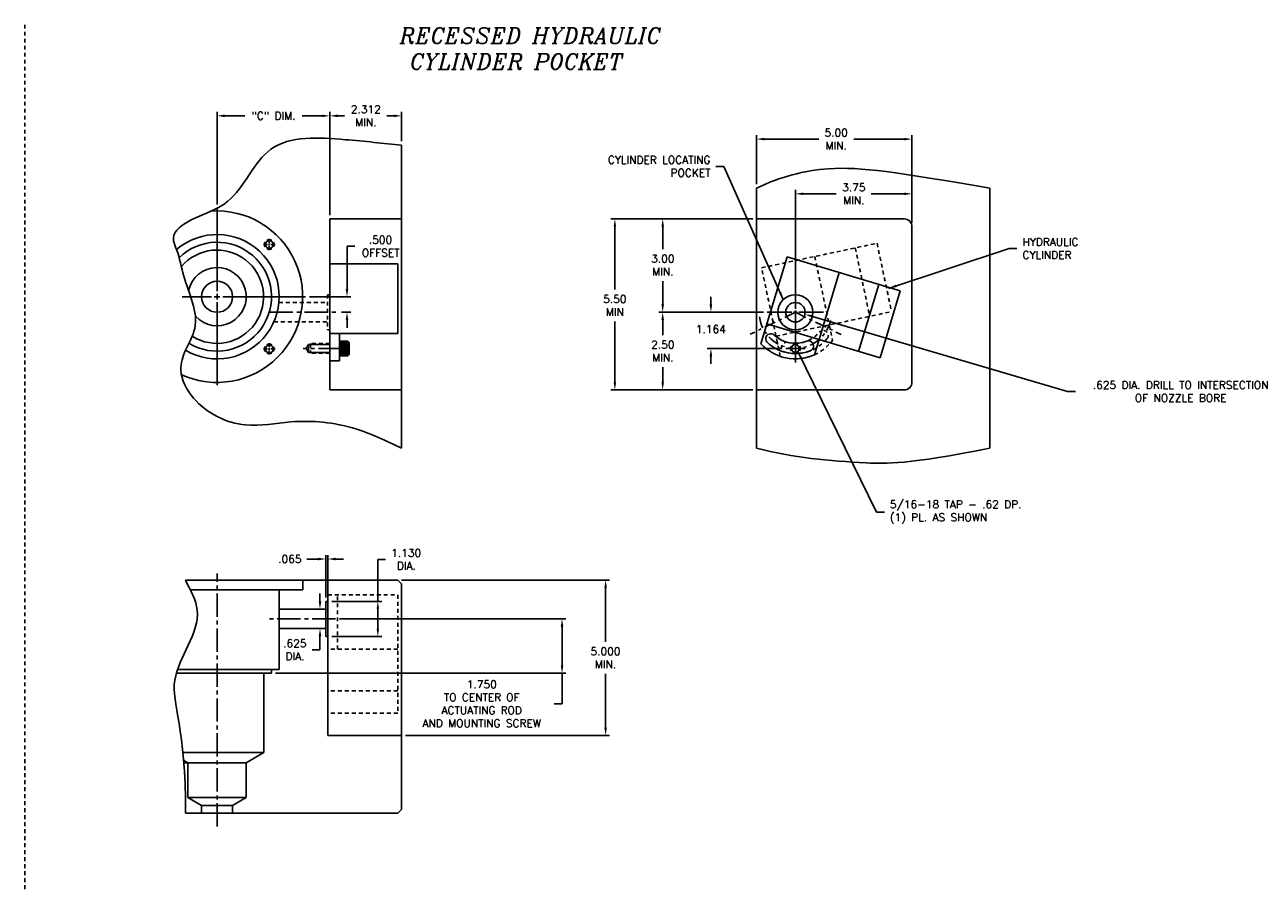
# Model space of a CAD drawing. Extents: x 78 to 191, y 63 to 102.
# Tile 4 of 4: x 151 to 191, y 68 to 96. Entities that reach past the tile are written whole.
import ezdxf

# ---------------------------------------------------------------- set-up
doc = ezdxf.new("R2010")
doc.units = 0
doc.header["$MEASUREMENT"] = 0
for name, pattern in [('CENTER2', [1.125, 0.75, -0.125, 0.125, -0.125]), ('ecw_5', [1, 0.375, -0.125, 0.0625, -0.125, 0.3125]), ('HIDDEN2', [0.1875, 0.125, -0.0625])]:
    doc.linetypes.add(name, pattern=pattern)
doc.layers.get('DEFPOINTS').update_dxf_attribs({"linetype": 'CONTINUOUS'})
for name, color, linetype in [('CYC_HIDDEN', 1, 'HIDDEN2'), ('DIMENSIONS', 4, 'CONTINUOUS'), ('DSCV_BORE_SOLID', 1, 'CONTINUOUS'), ('FASTENER_SOLID', 7, 'CONTINUOUS'), ('MA_SHAPE_HIDDEN', 6, 'HIDDEN2'), ('NP_SHAPE_SOLID', 6, 'CONTINUOUS'), ('POCKET', 4, 'CENTER2'), ('SCV200_BORE_CENTER', 22, 'CENTER2'), ('SCV200_BORE_HIDDEN', 10, 'HIDDEN2'), ('SCV200_BORE_SOLID', 1, 'CONTINUOUS'), ('SCV200_BORE_TAPS_SOLID', 1, 'CONTINUOUS'), ('SCV400_BORE_SOLID', 1, 'CONTINUOUS'), ('SCV_BORE_SOLID', 1, 'CONTINUOUS'), ('SCV_HYD_CYL_SHAPE', 3, 'CONTINUOUS'), ('TAP', 1, 'CONTINUOUS'), ('TAP_HIDDEN', 1, 'HIDDEN2')]:
    doc.layers.add(name, color=color, linetype=linetype)
doc.styles.add('ITALIC', font='italic.shx')
doc.styles.add('ROMANS', font='romans.shx')
doc.dimstyles.new('CATALOG', dxfattribs={"dimscale": 2, "dimtxt": 0.125, "dimasz": 0.125, "dimexe": 0.0625, "dimexo": 0.0625, "dimgap": 0.09, "dimtad": 0, "dimtih": 1, "dimtoh": 1, "dimdec": 3, "dimzin": 4, "dimdsep": 46, "dimtxsty": 'ROMANS', "dimcen": 0, "dimclrd": 256, "dimclre": 256, "dimclrt": 256, "dimadec": 0, "dimazin": 0, "dimtfac": 0.7, "dimtdec": 3, "dimtofl": 0, "dimtmove": 0, "dimatfit": 3, "dimfxl": 0, "dimtolj": 1, "dimtzin": 4, "dimlwd": -1, "dimlwe": -1, "dimarcsym": 0})

# ---------------------------------------------------------------- blocks, each defined once
blk = doc.blocks.new('*D16')
at = {"layer": 'DEFPOINTS', "color": 0}
for p in [(162.93, 78.313), (163.055, 73.313), (169.617, 73.313)]:
    blk.add_point(p, dxfattribs=at)
at = {"layer": 'DIMENSIONS'}
for p, q in [((163.055, 78.313), (169.742, 78.313)), ((169.617, 78.063), (169.617, 76.326)), ((169.617, 73.563), (169.617, 75.3)), ((163.18, 73.313), (169.742, 73.313))]:
    blk.add_line(p, q, dxfattribs=at)
for points in [[(169.576, 78.063), (169.659, 78.063), (169.617, 78.313)], [(169.576, 73.563), (169.659, 73.563), (169.617, 73.313)]]:
    blk.add_solid(points, dxfattribs=at)
at = {"layer": 'DIMENSIONS', "insert": (169.617, 75.813), "char_height": 0.25, "attachment_point": 5, "style": 'ROMANS'}
blk.add_mtext('\\A1;5.000 \\PMIN.', dxfattribs=at)
blk = doc.blocks.new('*D17')
at = {"layer": 'DEFPOINTS', "color": 0}
for p in [(160.93, 77.063), (168.215, 77.063), (158.868, 75.313)]:
    blk.add_point(p, dxfattribs=at)
at = {"layer": 'DIMENSIONS'}
for p, q in [((161.055, 77.063), (168.34, 77.063)), ((168.215, 76.813), (168.215, 75.563)), ((158.993, 75.313), (168.34, 75.313)), ((168.215, 75.313), (168.215, 74.333)), ((168.215, 74.333), (167.965, 74.333))]:
    blk.add_line(p, q, dxfattribs=at)
for points in [[(168.173, 76.813), (168.257, 76.813), (168.215, 77.063)], [(168.173, 75.563), (168.257, 75.563), (168.215, 75.313)]]:
    blk.add_solid(points, dxfattribs=at)
at = {"layer": 'DIMENSIONS', "insert": (165.63, 74.333), "char_height": 0.25, "attachment_point": 5, "style": 'ROMANS'}
blk.add_mtext('\\A1;1.750 \\PTO CENTER OF \\PACTUATING ROD \\PAND MOUNTING SCREW', dxfattribs=at)
blk = doc.blocks.new('*D20')
at = {"layer": 'DEFPOINTS', "color": 0}
for p in [(160.428, 77.376), (160.68, 77.376), (160.68, 76.751)]:
    blk.add_point(p, dxfattribs=at)
at = {"layer": 'DIMENSIONS'}
for p, q in [((160.428, 77.626), (160.428, 77.876)), ((160.555, 77.376), (160.303, 77.376)), ((160.555, 76.751), (160.303, 76.751)), ((160.428, 76.501), (160.428, 76.067)), ((160.428, 76.067), (160.178, 76.067))]:
    blk.add_line(p, q, dxfattribs=at)
for points in [[(160.386, 77.626), (160.469, 77.626), (160.428, 77.376)], [(160.386, 76.501), (160.469, 76.501), (160.428, 76.751)]]:
    blk.add_solid(points, dxfattribs=at)
at = {"layer": 'DIMENSIONS', "insert": (159.623, 76.067), "char_height": 0.25, "attachment_point": 5, "style": 'ROMANS'}
blk.add_mtext('\\A1;.625 \\PDIA.', dxfattribs=at)
blk = doc.blocks.new('*D21')
at = {"layer": 'DEFPOINTS', "color": 0}
for p in [(160.68, 77.628), (162.289, 77.628), (160.68, 76.498)]:
    blk.add_point(p, dxfattribs=at)
at = {"layer": 'DIMENSIONS'}
for p, q in [((162.289, 77.628), (162.289, 78.978)), ((162.289, 78.978), (162.539, 78.978)), ((160.805, 77.628), (162.414, 77.628)), ((162.289, 76.748), (162.289, 77.378)), ((160.805, 76.498), (162.414, 76.498))]:
    blk.add_line(p, q, dxfattribs=at)
for points in [[(162.248, 77.378), (162.331, 77.378), (162.289, 77.628)], [(162.248, 76.748), (162.331, 76.748), (162.289, 76.498)]]:
    blk.add_solid(points, dxfattribs=at)
at = {"layer": 'DIMENSIONS', "insert": (163.202, 78.978), "char_height": 0.25, "attachment_point": 5, "style": 'ROMANS'}
blk.add_mtext('\\A1;1.130 \\PDIA.', dxfattribs=at)
blk = doc.blocks.new('*D22')
at = {"layer": 'DEFPOINTS', "color": 0}
for p in [(160.68, 78.989), (160.615, 77.628), (160.68, 77.628)]:
    blk.add_point(p, dxfattribs=at)
at = {"layer": 'DIMENSIONS'}
for p, q in [((160.365, 78.989), (160.008, 78.989)), ((160.615, 77.753), (160.615, 79.114)), ((160.68, 77.753), (160.68, 79.114)), ((160.93, 78.989), (161.18, 78.989))]:
    blk.add_line(p, q, dxfattribs=at)
for points in [[(160.365, 79.031), (160.365, 78.947), (160.615, 78.989)], [(160.93, 79.031), (160.93, 78.947), (160.68, 78.989)]]:
    blk.add_solid(points, dxfattribs=at)
at = {"layer": 'DIMENSIONS', "insert": (159.453, 78.989), "char_height": 0.25, "attachment_point": 5, "style": 'ROMANS'}
blk.add_mtext('\\A1;.065 ', dxfattribs=at)
blk = doc.blocks.new('*D26')
at = {"layer": 'DEFPOINTS', "color": 0}
for p in [(163.055, 93.243), (163.055, 92.301), (160.743, 89.926)]:
    blk.add_point(p, dxfattribs=at)
at = {"layer": 'DIMENSIONS'}
for p, q in [((160.743, 90.051), (160.743, 93.368)), ((160.993, 93.243), (161.219, 93.243)), ((162.805, 93.243), (162.579, 93.243)), ((163.055, 92.426), (163.055, 93.368))]:
    blk.add_line(p, q, dxfattribs=at)
for points in [[(160.993, 93.285), (160.993, 93.201), (160.743, 93.243)], [(162.805, 93.285), (162.805, 93.201), (163.055, 93.243)]]:
    blk.add_solid(points, dxfattribs=at)
at = {"layer": 'DIMENSIONS', "insert": (161.899, 93.243), "char_height": 0.25, "attachment_point": 5, "style": 'ROMANS'}
blk.add_mtext('\\A1;2.312 \\PMIN.', dxfattribs=at)
blk = doc.blocks.new('*D27')
at = {"layer": 'DEFPOINTS', "color": 0}
for p in [(160.743, 93.243), (157.117, 90.27), (160.743, 89.926)]:
    blk.add_point(p, dxfattribs=at)
at = {"layer": 'DIMENSIONS'}
for p, q in [((157.117, 90.395), (157.117, 93.368)), ((157.367, 93.243), (158.006, 93.243)), ((160.493, 93.243), (159.854, 93.243)), ((160.743, 90.051), (160.743, 93.368))]:
    blk.add_line(p, q, dxfattribs=at)
for points in [[(157.367, 93.285), (157.367, 93.201), (157.117, 93.243)], [(160.493, 93.285), (160.493, 93.201), (160.743, 93.243)]]:
    blk.add_solid(points, dxfattribs=at)
at = {"layer": 'DIMENSIONS', "insert": (158.93, 93.243), "char_height": 0.25, "attachment_point": 5, "style": 'ROMANS'}
blk.add_mtext('\\A1;"C" DIM.', dxfattribs=at)
blk = doc.blocks.new('*D28')
at = {"layer": 'DEFPOINTS', "color": 0}
for p in [(159.961, 87.426), (161.297, 87.426), (160.993, 86.926)]:
    blk.add_point(p, dxfattribs=at)
at = {"layer": 'DIMENSIONS'}
for p, q in [((161.297, 87.676), (161.297, 89.047)), ((161.297, 89.047), (161.547, 89.047)), ((160.086, 87.426), (161.422, 87.426)), ((161.118, 86.926), (161.422, 86.926)), ((161.297, 86.676), (161.297, 86.426))]:
    blk.add_line(p, q, dxfattribs=at)
for points in [[(161.256, 87.676), (161.339, 87.676), (161.297, 87.426)], [(161.256, 86.676), (161.339, 86.676), (161.297, 86.926)]]:
    blk.add_solid(points, dxfattribs=at)
at = {"layer": 'DIMENSIONS', "insert": (162.376, 89.047), "char_height": 0.25, "attachment_point": 5, "style": 'ROMANS'}
blk.add_mtext('\\A1;.500 \\POFFSET', dxfattribs=at)
blk = doc.blocks.new('*D29')
at = {"layer": 'DEFPOINTS', "color": 0}
for p in [(176.028, 86.861), (179.136, 85.947)]:
    blk.add_point(p, dxfattribs=at)
at = {"layer": 'DIMENSIONS'}
for p, q in [((184.481, 84.376), (176.268, 86.791)), ((184.731, 84.376), (184.481, 84.376))]:
    blk.add_line(p, q, dxfattribs=at)
blk.add_solid([(176.28, 86.831), (176.256, 86.751), (176.028, 86.861)], dxfattribs=at)
at = {"layer": 'DIMENSIONS', "insert": (188.119, 84.376), "char_height": 0.25, "attachment_point": 5, "style": 'ROMANS'}
blk.add_mtext('\\A1;.625 DIA. DRILL TO INTERSECTION\\POF NOZZLE BORE', dxfattribs=at)
blk = doc.blocks.new('*D30')
at = {"layer": 'DEFPOINTS', "color": 0}
for p in [(173.005, 86.926), (174.818, 86.926), (175.411, 85.762)]:
    blk.add_point(p, dxfattribs=at)
at = {"layer": 'DIMENSIONS'}
for p, q in [((173.005, 87.176), (173.005, 87.426)), ((174.693, 86.926), (172.88, 86.926)), ((175.286, 85.762), (172.88, 85.762)), ((173.005, 85.512), (173.005, 85.262))]:
    blk.add_line(p, q, dxfattribs=at)
for points in [[(172.963, 87.176), (173.046, 87.176), (173.005, 86.926)], [(172.963, 85.512), (173.046, 85.512), (173.005, 85.762)]]:
    blk.add_solid(points, dxfattribs=at)
at = {"layer": 'DIMENSIONS', "insert": (173.005, 86.381), "char_height": 0.25, "attachment_point": 5, "style": 'ROMANS'}
blk.add_mtext('\\A1;1.164 ', dxfattribs=at)
blk = doc.blocks.new('*D31')
at = {"layer": 'DEFPOINTS', "color": 0}
for p in [(179.473, 92.495), (174.473, 90.918), (179.473, 89.676)]:
    blk.add_point(p, dxfattribs=at)
at = {"layer": 'DIMENSIONS'}
for p, q in [((174.473, 91.043), (174.473, 92.62)), ((174.723, 92.495), (176.478, 92.495)), ((179.223, 92.495), (177.6, 92.495)), ((179.473, 89.801), (179.473, 92.62))]:
    blk.add_line(p, q, dxfattribs=at)
for points in [[(174.723, 92.537), (174.723, 92.453), (174.473, 92.495)], [(179.223, 92.537), (179.223, 92.453), (179.473, 92.495)]]:
    blk.add_solid(points, dxfattribs=at)
at = {"layer": 'DIMENSIONS', "insert": (177.039, 92.495), "char_height": 0.25, "attachment_point": 5, "style": 'ROMANS'}
blk.add_mtext('\\A1;5.00 \\PMIN.', dxfattribs=at)
blk = doc.blocks.new('*D32')
at = {"layer": 'DEFPOINTS', "color": 0}
for p in [(174.473, 89.926), (169.915, 84.426), (174.473, 84.426)]:
    blk.add_point(p, dxfattribs=at)
at = {"layer": 'DIMENSIONS'}
for p, q in [((174.348, 89.926), (169.79, 89.926)), ((169.915, 89.676), (169.915, 87.656)), ((169.915, 84.676), (169.915, 86.629)), ((174.348, 84.426), (169.79, 84.426))]:
    blk.add_line(p, q, dxfattribs=at)
for points in [[(169.874, 89.676), (169.957, 89.676), (169.915, 89.926)], [(169.874, 84.676), (169.957, 84.676), (169.915, 84.426)]]:
    blk.add_solid(points, dxfattribs=at)
at = {"layer": 'DIMENSIONS', "insert": (169.915, 87.142), "char_height": 0.25, "attachment_point": 5, "style": 'ROMANS'}
blk.add_mtext('\\A1;5.50 \\PMIN', dxfattribs=at)
blk = doc.blocks.new('*D33')
at = {"layer": 'DEFPOINTS', "color": 0}
for p in [(171.453, 89.926), (174.473, 89.926), (174.818, 86.926)]:
    blk.add_point(p, dxfattribs=at)
at = {"layer": 'DIMENSIONS'}
for p, q in [((174.348, 89.926), (171.328, 89.926)), ((171.453, 89.676), (171.453, 88.952)), ((171.453, 87.176), (171.453, 87.925)), ((174.693, 86.926), (171.328, 86.926))]:
    blk.add_line(p, q, dxfattribs=at)
for points in [[(171.412, 89.676), (171.495, 89.676), (171.453, 89.926)], [(171.412, 87.176), (171.495, 87.176), (171.453, 86.926)]]:
    blk.add_solid(points, dxfattribs=at)
at = {"layer": 'DIMENSIONS', "insert": (171.453, 88.439), "char_height": 0.25, "attachment_point": 5, "style": 'ROMANS'}
blk.add_mtext('\\A1;3.00 \\PMIN.', dxfattribs=at)
blk = doc.blocks.new('*D34')
at = {"layer": 'DEFPOINTS', "color": 0}
for p in [(174.818, 86.926), (171.453, 84.426), (174.473, 84.426)]:
    blk.add_point(p, dxfattribs=at)
at = {"layer": 'DIMENSIONS'}
for p, q in [((174.693, 86.926), (171.328, 86.926)), ((171.453, 86.676), (171.453, 86.189)), ((171.453, 84.676), (171.453, 85.163)), ((174.348, 84.426), (171.328, 84.426))]:
    blk.add_line(p, q, dxfattribs=at)
for points in [[(171.412, 86.676), (171.495, 86.676), (171.453, 86.926)], [(171.412, 84.676), (171.495, 84.676), (171.453, 84.426)]]:
    blk.add_solid(points, dxfattribs=at)
at = {"layer": 'DIMENSIONS', "insert": (171.453, 85.676), "char_height": 0.25, "attachment_point": 5, "style": 'ROMANS'}
blk.add_mtext('\\A1;2.50 \\PMIN.', dxfattribs=at)
blk = doc.blocks.new('*D35')
at = {"layer": 'DEFPOINTS', "color": 0}
for p in [(175.723, 90.735), (179.473, 89.676), (175.723, 86.926)]:
    blk.add_point(p, dxfattribs=at)
at = {"layer": 'DIMENSIONS'}
for p, q in [((175.723, 87.051), (175.723, 90.86)), ((179.473, 89.801), (179.473, 90.86)), ((175.973, 90.735), (177.037, 90.735)), ((179.223, 90.735), (178.159, 90.735))]:
    blk.add_line(p, q, dxfattribs=at)
for points in [[(175.973, 90.777), (175.973, 90.693), (175.723, 90.735)], [(179.223, 90.777), (179.223, 90.693), (179.473, 90.735)]]:
    blk.add_solid(points, dxfattribs=at)
at = {"layer": 'DIMENSIONS', "insert": (177.598, 90.735), "char_height": 0.25, "attachment_point": 5, "style": 'ROMANS'}
blk.add_mtext('\\A1;3.75 \\PMIN.', dxfattribs=at)

msp = doc.modelspace()

# ---------------------------------------------------------------- linework, layer by layer
at = {"layer": 'CYC_HIDDEN'}
for p, q in [((174.6331, 88.356), (178.3494, 89.1444)), ((177.6471, 88.9954), (178.114, 86.7944)), ((178.3494, 89.1444), (178.8163, 86.9434)), ((176.345, 88.7192), (176.8119, 86.5182)), ((175.2376, 85.5066), (174.6331, 88.356)), ((175.1, 86.155), (178.8163, 86.9434)), ((176.8119, 86.5182), (176.9177, 86.0195))]:
    msp.add_line(p, q, dxfattribs=at)
for centre, radius, start, end in [((175.7226, 86.926), 1.328, 255.97661, 319.97652), ((175.7226, 86.926), 1, 255.97647, 319.97645), ((176.614, 86.1774), 0.164, 319.27845, 139.97672), ((175.7226, 86.926), 1.5, 251.13466, 322.82016), ((175.4405, 85.7967), 0.164, 75.97641, 260.56525)]:
    msp.add_arc(centre, radius, start, end, dxfattribs=at)
at = {"layer": 'DIMENSIONS'}
for p, q in [((157.1171, 87.606), (157.1171, 90.27)), ((156.9371, 87.426), (155.9975, 87.426)), ((157.0271, 87.426), (157.2071, 87.426)), ((157.1171, 87.336), (157.1171, 87.516)), ((157.2971, 87.426), (159.9611, 87.426)), ((157.1171, 87.246), (157.1171, 84.582))]:
    msp.add_line(p, q, dxfattribs=at)
at = {"layer": 'DSCV_BORE_SOLID'}
for p, q in [((175.7226, 87.04), (175.7226, 87.8305)), ((175.6086, 86.926), (174.8181, 86.926)), ((175.7796, 86.926), (175.6656, 86.926)), ((175.7226, 86.983), (175.7226, 86.869)), ((175.7226, 86.926), (175.7226, 85.3125)), ((175.8366, 86.926), (176.6271, 86.926)), ((175.7226, 86.812), (175.7226, 86.0215)), ((175.6515, 85.762), (175.4106, 85.762)), ((175.7582, 85.762), (175.687, 85.762)), ((175.7226, 85.7976), (175.7226, 85.7264)), ((175.7226, 85.6909), (175.7226, 85.45)), ((175.7937, 85.762), (176.0346, 85.762))]:
    msp.add_line(p, q, dxfattribs=at)
for centre, radius in [((175.7226, 86.926), 0.565), ((175.7226, 86.926), 0.3125), ((175.7226, 85.762), 0.1248)]:
    msp.add_circle(centre, radius, dxfattribs=at)
for start, end in [(150, 210), (60, 120), (329.99993, 29.99992), (240.00001, 299.99999)]:
    msp.add_arc((175.7226, 85.762), 0.156, start, end, dxfattribs=at)
at = {"layer": 'FASTENER_SOLID'}
for p, q in [((161.3285, 85.996), (161.0551, 85.996)), ((161.0551, 85.996), (161.0551, 85.7617)), ((161.0551, 85.7617), (161.0551, 85.5273)), ((161.07, 85.9751), (161.3108, 85.9751)), ((161.07, 85.9521), (161.3108, 85.9521)), ((161.07, 85.9521), (161.3143, 85.9521)), ((161.07, 85.9291), (161.3108, 85.9291)), ((161.07, 85.9061), (161.3108, 85.9061)), ((161.07, 85.8832), (161.3108, 85.8832)), ((161.07, 85.8602), (161.3108, 85.8602)), ((161.07, 85.8372), (161.3108, 85.8372)), ((161.07, 85.8142), (161.3108, 85.8142)), ((161.07, 85.7912), (161.3108, 85.7912)), ((161.07, 85.7682), (161.3108, 85.7682)), ((161.07, 85.7452), (161.3108, 85.7452)), ((161.07, 85.7222), (161.3108, 85.7222)), ((161.07, 85.6993), (161.3108, 85.6993)), ((161.07, 85.6763), (161.3108, 85.6763)), ((161.3676, 85.957), (161.3285, 85.996)), ((161.3285, 85.5273), (161.3285, 85.996)), ((161.3676, 85.5663), (161.3676, 85.957)), ((161.0551, 85.5273), (161.3285, 85.5273)), ((161.07, 85.6533), (161.3108, 85.6533)), ((161.07, 85.627), (161.3108, 85.627)), ((161.07, 85.6007), (161.3108, 85.6007)), ((161.07, 85.5745), (161.3108, 85.5745)), ((161.07, 85.5482), (161.3108, 85.5482)), ((161.3285, 85.5273), (161.3676, 85.5663))]:
    msp.add_line(p, q, dxfattribs=at)
at = {"layer": 'MA_SHAPE_HIDDEN'}
msp.add_line((150.9303, 96.1718), (150.9303, 68.3691), dxfattribs=at)
at = {"layer": 'NP_SHAPE_SOLID'}
for p, q in [((163.0546, 92.301), (163.0546, 82.551)), ((174.4726, 90.9182), (174.4726, 82.551)), ((181.9726, 90.9182), (181.9726, 82.551)), ((160.7426, 89.926), (163.0546, 89.926)), ((160.7426, 89.926), (160.7426, 84.426)), ((174.4726, 89.926), (179.2226, 89.926)), ((179.4726, 89.676), (179.4726, 84.676)), ((160.7426, 84.426), (163.0546, 84.426)), ((174.4726, 84.426), (179.2226, 84.426)), ((156.0965, 78.3131), (162.9296, 78.3131)), ((160.6801, 78.3131), (160.6801, 73.3131)), ((163.0546, 78.1881), (162.9296, 78.3131)), ((163.0546, 78.1881), (163.0546, 70.9381)), ((160.6151, 77.6281), (160.6151, 76.4981)), ((160.6801, 77.6281), (160.6151, 77.6281)), ((160.6801, 76.4981), (160.6151, 76.4981)), ((160.6801, 73.3131), (163.0546, 73.3131)), ((162.9296, 70.8131), (163.0546, 70.9381)), ((156.0965, 70.8131), (162.9296, 70.8131))]:
    msp.add_line(p, q, dxfattribs=at)
for centre, start, end in [((179.2226, 89.676), 0, 90), ((179.2226, 84.676), 270, 360)]:
    msp.add_arc(centre, 0.25, start, end, dxfattribs=at)
msp.add_spline([(163.0546, 92.301), (161.2393, 92.4766), (158.8483, 92.166), (157.4616, 90.4938), (157.1171, 90.27), (155.7162, 89.2276), (155.8118, 88.9413), (156.0492, 88.0821), (156.3982, 86.4007), (156.1002, 85.7038), (155.9553, 85.0709), (156.3618, 84.1631), (158.0354, 83.3031), (159.4939, 83.3987), (161.5501, 83.1837), (163.0546, 82.551)], degree=3, dxfattribs=at)
for points, knots in [([(174.4726, 90.9182), (175.2387, 91.2883), (177.0507, 91.7503), (178.946, 91.4309), (181.9726, 90.9182)], [0, 0, 0, 0, 2.3557209, 5.5722489, 5.5722489, 5.5722489, 5.5722489]), ([(181.9726, 82.551), (179.3169, 82.0272), (177.4688, 82.0865), (175.6445, 82.245), (174.4726, 82.551)], [2.794678, 2.794678, 2.794678, 2.794678, 4.7629728, 8.2982926, 8.2982926, 8.2982926, 8.2982926]), ([(156.0965, 78.3131), (156.2624, 77.989), (156.8592, 76.9355), (155.1661, 75.0559), (156.1255, 73.5689), (156.0965, 70.8131)], [4.6515934, 4.6515934, 4.6515934, 4.6515934, 5.6917269, 8.0498734, 10.4872965, 10.4872965, 10.4872965, 10.4872965])]:
    msp.add_open_spline(points, degree=3, knots=knots, dxfattribs=at)
at = {"layer": 'POCKET', "color": 4, "linetype": 'ecw_5'}
for q in [(174.2724, 86.2187), (177.1985, 86.2061)]:
    msp.add_line((175.7226, 86.926), q, dxfattribs=at)
msp.add_arc((175.722, 86.9268), 1.1648, 187.24999, 346.95216, dxfattribs=at)
at = {"layer": 'SCV200_BORE_CENTER'}
for p, q in [((158.8094, 86.926), (160.9926, 86.926)), ((157.1171, 70.3833), (157.1171, 78.5285)), ((160.9301, 77.0631), (158.7113, 77.0631))]:
    msp.add_line(p, q, dxfattribs=at)
at = {"layer": 'SCV200_BORE_HIDDEN'}
for p, q in [((160.6726, 87.491), (160.6726, 86.361)), ((160.6726, 87.491), (160.7426, 87.491)), ((159.1083, 87.2385), (160.6726, 87.2385)), ((158.9446, 86.6135), (160.6726, 86.6135)), ((160.6726, 86.361), (160.7426, 86.361))]:
    msp.add_line(p, q, dxfattribs=at)
at = {"layer": 'SCV200_BORE_SOLID'}
for p, q in [((159.8711, 78.0011), (159.8711, 78.3131)), ((156.2561, 78.0011), (159.8711, 78.0011)), ((159.1171, 75.4381), (159.1171, 78.0011)), ((159.1171, 77.3756), (160.6151, 77.3756)), ((159.1171, 76.7506), (160.6151, 76.7506)), ((155.8061, 75.3131), (158.8676, 75.3131)), ((155.8456, 75.4381), (159.1171, 75.4381)), ((158.8676, 75.3131), (158.8676, 75.4381))]:
    msp.add_line(p, q, dxfattribs=at)
msp.add_circle((157.1171, 87.426), 0.5002, dxfattribs=at)
for centre, radius, start, end in [((157.1132, 87.426), 2.7579, 245.55552, 93.92889), ((157.1171, 87.426), 2, 239.43855, 130.7425), ((157.1171, 87.426), 1.7505, 238.68915, 134.23007), ((157.1132, 87.426), 1.5, 237.82153, 139.75293), ((157.1171, 87.426), 0.9375, 221.95724, 167.67769)]:
    msp.add_arc(centre, radius, start, end, dxfattribs=at)
at = {"layer": 'SCV200_BORE_TAPS_SOLID'}
for p, q in [((158.7965, 89.1616), (158.7965, 89.2897)), ((158.7402, 89.1054), (158.6121, 89.1054)), ((158.7683, 89.1054), (158.8246, 89.1054)), ((158.7965, 89.0772), (158.7965, 89.1335)), ((158.7965, 89.0491), (158.7965, 88.921)), ((158.8527, 89.1054), (158.9808, 89.1054)), ((158.7402, 85.7466), (158.6121, 85.7466)), ((158.7683, 85.7466), (158.8246, 85.7466)), ((158.7965, 85.8029), (158.7965, 85.931)), ((158.7965, 85.7185), (158.7965, 85.7747)), ((158.7965, 85.6904), (158.7965, 85.5622)), ((158.8527, 85.7466), (158.9808, 85.7466))]:
    msp.add_line(p, q, dxfattribs=at)
for centre in [(158.7965, 89.1054), (158.7965, 85.7466)]:
    msp.add_circle(centre, 0.125, dxfattribs=at)
for centre, start, end in [((158.7965, 89.1054), 60, 120), ((158.7965, 89.1054), 150, 210), ((158.7965, 89.1054), 240.00001, 299.99999), ((158.7965, 89.1054), 329.99993, 29.99992), ((158.7965, 85.7466), 150, 210), ((158.7965, 85.7466), 60, 120), ((158.7965, 85.7466), 329.99993, 29.99992), ((158.7965, 85.7466), 240.00001, 299.99999)]:
    msp.add_arc(centre, 0.1562, start, end, dxfattribs=at)
at = {"layer": 'SCV400_BORE_SOLID'}
for p, q in [((158.6171, 75.3131), (158.6171, 72.7628)), ((158.6171, 72.7628), (156.018, 72.7628)), ((158.0546, 72.4381), (158.6171, 72.7628)), ((156.0469, 72.4381), (156.1796, 72.4381)), ((156.1796, 72.4381), (158.0546, 72.4381)), ((156.1796, 71.3155), (156.1796, 72.4381)), ((158.0546, 71.3155), (158.0546, 72.4381)), ((156.1796, 71.3155), (158.0546, 71.3155)), ((156.6168, 71.0631), (156.1796, 71.3155)), ((156.6168, 71.0631), (157.6173, 71.0631)), ((156.6168, 70.8131), (156.6168, 71.0631)), ((157.6173, 71.0631), (158.0546, 71.3155)), ((157.6173, 70.8131), (157.6173, 71.0631))]:
    msp.add_line(p, q, dxfattribs=at)
at = {"layer": 'SCV_BORE_SOLID'}
msp.add_line((156.1796, 72.4381), (156.0405, 72.5184), dxfattribs=at)
at = {"layer": 'SCV_HYD_CYL_SHAPE'}
for p, q in [((162.9301, 88.4885), (160.7426, 88.4885)), ((160.7426, 85.3635), (160.7426, 88.4885)), ((162.9301, 86.2385), (162.9301, 88.4885)), ((174.6155, 85.9139), (175.4537, 88.7035)), ((175.4537, 88.7035), (179.092, 87.6104)), ((177.1297, 88.2), (176.4823, 86.0451)), ((178.4044, 87.817), (177.757, 85.6621)), ((179.092, 87.6104), (178.4446, 85.4555)), ((174.8063, 86.5487), (178.4446, 85.4555)), ((162.9301, 86.2385), (160.7426, 86.2385)), ((161.0546, 85.3635), (161.0546, 86.2385)), ((176.4823, 86.0451), (176.3356, 85.557)), ((161.0546, 85.3635), (160.7426, 85.3635))]:
    msp.add_line(p, q, dxfattribs=at)
at = {"layer": 'SCV_HYD_CYL_SHAPE', "linetype": 'HIDDEN2'}
for p, q in [((160.6801, 74.0367), (160.6801, 77.8357)), ((160.6801, 77.8357), (162.9301, 77.8357)), ((160.9921, 76.0857), (160.9921, 77.8357)), ((162.9301, 77.8357), (162.9301, 74.0367)), ((160.6151, 76.5006), (160.6151, 77.6256)), ((160.6801, 77.6256), (160.6151, 77.6256)), ((160.6801, 76.5006), (160.6151, 76.5006)), ((162.9301, 76.0857), (160.6801, 76.0857)), ((162.9301, 74.7547), (160.6808, 74.7547)), ((162.9301, 74.0367), (160.6801, 74.0367))]:
    msp.add_line(p, q, dxfattribs=at)
at = {"layer": 'SCV_HYD_CYL_SHAPE'}
for centre, radius, start, end in [((174.9329, 86.0709), 0.164, 47.27617, 231.86501), ((175.7226, 86.926), 1, 227.27624, 291.27621), ((175.7226, 86.926), 1.5, 222.43443, 294.11993), ((175.7226, 86.926), 1.328, 227.27638, 291.27629), ((176.145, 85.8413), 0.164, 290.57822, 111.27648)]:
    msp.add_arc(centre, radius, start, end, dxfattribs=at)
at = {"layer": 'TAP', "linetype": 'CENTER2'}
msp.add_line((161.1271, 85.762), (159.8836, 85.762), dxfattribs=at)
at = {"layer": 'TAP'}
for p, q in [((160.0551, 85.8925), (159.9797, 85.762)), ((160.0551, 85.6315), (159.9797, 85.762)), ((160.7426, 85.8925), (160.0551, 85.8925)), ((160.0551, 85.8925), (160.0551, 85.6315)), ((160.7426, 85.6315), (160.0551, 85.6315))]:
    msp.add_line(p, q, dxfattribs=at)
at = {"layer": 'TAP_HIDDEN'}
for p, q in [((160.7426, 85.9182), (160.1176, 85.9182)), ((160.1176, 85.9182), (160.1176, 85.6057)), ((160.7426, 85.6057), (160.1176, 85.6057))]:
    msp.add_line(p, q, dxfattribs=at)

# ---------------------------------------------------------------- texts
at = {"layer": 'DIMENSIONS', "insert": (162.9914, 96.0721), "char_height": 0.5, "width": 35.1429, "attachment_point": 1, "style": 'ITALIC'}
msp.add_mtext('RECESSED HYDRAULIC\\P CYLINDER POCKET', dxfattribs=at)
at = {"layer": 'DIMENSIONS', "char_height": 0.25, "style": 'ROMANS'}
for s, insert, attachment_point in [('CYLINDER LOCATING\\PPOCKET', (172.9866, 91.6183), 6), ('HYDRAULIC\\PCYLINDER', (183.0258, 88.9787), 4), ('5/16-18 TAP - .62 DP.\\P(1) PL. AS SHOWN', (178.7659, 80.4964), 4)]:
    msp.add_mtext(s, dxfattribs=dict(at, insert=insert, attachment_point=attachment_point))

# ---------------------------------------------------------------- dimensions: what is measured, and where the dimension line sits
at = {"layer": 'DIMENSIONS'}
for base, p1, p2, text, override, picture, middle in [((160.7426, 93.2428), (157.1171, 90.27), (160.7426, 89.926), '"C" DIM.', {"dimpost": ' '}, '*D27', (158.9298, 93.2428)), ((163.0546, 93.2428), (160.7426, 89.926), (163.0546, 92.301), '<>\\PMIN.', {"dimpost": ' '}, '*D26', (161.8986, 93.2428)), ((175.7226, 90.7351), (179.4726, 89.676), (175.7226, 86.926), '<>\\PMIN.', {"dimdec": 2, "dimpost": ' '}, '*D35', (177.5976, 90.7351))]:
    dim = msp.add_linear_dim(base=base, p1=p1, p2=p2, text=text, dimstyle='CATALOG', override=override, dxfattribs=at)
    dim.commit()
    dim.dimension.update_dxf_attribs({"geometry": picture, "text_midpoint": middle})
dim = msp.add_linear_dim(base=(179.4726, 92.4949), p1=(174.4726, 90.9182), p2=(179.4726, 89.676), text='<>\\PMIN.', dimstyle='CATALOG', override={"dimdec": 2, "dimpost": ' '}, dxfattribs=at)
dim.commit()
dim.dimension.update_dxf_attribs({"geometry": '*D31', "text_midpoint": (177.0386, 92.4949), "dimtype": 160})
for base, p1, p2, text, override, picture, middle in [((169.9154, 84.426), (174.4726, 89.926), (174.4726, 84.426), '<>\\PMIN', {"dimdec": 2, "dimpost": ' '}, '*D32', (169.9154, 87.1425)), ((171.4534, 89.926), (174.8181, 86.926), (174.4726, 89.926), '<>\\PMIN.', {"dimdec": 2, "dimpost": ' '}, '*D33', (171.4534, 88.4385)), ((161.2975, 87.426), (160.9926, 86.926), (159.9611, 87.426), '<>\\POFFSET', {"dimpost": ' '}, '*D28', (162.3763, 89.047)), ((162.2894, 77.6281), (160.6801, 76.4981), (160.6801, 77.6281), '<>\\PDIA.', {"dimpost": ' '}, '*D21', (163.2016, 78.9776)), ((160.4277, 77.3756), (160.6801, 76.7506), (160.6801, 77.3756), '<>\\PDIA.', {"dimpost": ' '}, '*D20', (159.6227, 76.067)), ((168.2148, 77.0631), (158.8676, 75.3131), (160.9301, 77.0631), '<>\\PTO CENTER OF \\PACTUATING ROD \\PAND MOUNTING SCREW', {"dimpost": ' '}, '*D17', (165.6301, 74.333))]:
    dim = msp.add_linear_dim(base=base, p1=p1, p2=p2, angle=90, text=text, dimstyle='CATALOG', override=override, dxfattribs=at)
    dim.commit()
    dim.dimension.update_dxf_attribs({"geometry": picture, "text_midpoint": middle, "dimtype": 160})
dim = msp.add_linear_dim(base=(173.0047, 86.926), p1=(175.4106, 85.762), p2=(174.8181, 86.926), angle=90, dimstyle='CATALOG', override={"dimpost": ' '}, dxfattribs=at)
dim.commit()
dim.dimension.update_dxf_attribs({"geometry": '*D30', "text_midpoint": (173.0047, 86.3808), "dimtype": 160})
for base, p1, p2, override, picture, middle in [((171.4534, 84.426), (174.8181, 86.926), (174.4726, 84.426), {"dimdec": 2, "dimpost": ' '}, '*D34', (171.4534, 85.676)), ((169.6173, 73.3131), (162.9296, 78.3131), (163.0546, 73.3131), {"dimpost": ' '}, '*D16', (169.6173, 75.8131))]:
    dim = msp.add_linear_dim(base=base, p1=p1, p2=p2, angle=90, text='<>\\PMIN.', dimstyle='CATALOG', override=override, dxfattribs=at)
    dim.commit()
    dim.dimension.update_dxf_attribs({"geometry": picture, "text_midpoint": middle})
dim = msp.add_radius_dim(center=(179.1365, 85.9473), mpoint=(176.0283, 86.8611), text='.625 DIA. DRILL TO INTERSECTION\\POF NOZZLE BORE', dimstyle='CATALOG', override={"dimpost": ' '}, dxfattribs=at)
dim.commit()
dim.dimension.update_dxf_attribs({"geometry": '*D29', "text_midpoint": (188.1189, 84.3762), "dimtype": 164})
dim = msp.add_linear_dim(base=(160.6801, 78.9888), p1=(160.6151, 77.6281), p2=(160.6801, 77.6281), dimstyle='CATALOG', override={"dimpost": ' '}, dxfattribs=at)
dim.commit()
dim.dimension.update_dxf_attribs({"geometry": '*D22', "text_midpoint": (159.4531, 78.9888), "dimtype": 160})

# ---------------------------------------------------------------- leaders
at = {"layer": 'DIMENSIONS', "annotation_type": 0, "has_hookline": 1}
for points, hookline_direction, text_width in [([(175.3322, 87.3344), (173.4166, 91.6183), (173.1666, 91.6183)], 1, 3.6548), ([(178.7199, 87.6925), (182.5958, 88.9787), (182.8458, 88.9787)], 0, 1.9167), ([(175.8021, 85.6658), (178.3359, 80.4964), (178.5859, 80.4964)], 0, 4.8571)]:
    msp.add_leader(points, dimstyle='CATALOG', dxfattribs=dict(at, hookline_direction=hookline_direction, text_width=text_width))

doc.saveas('drawing.dxf')
